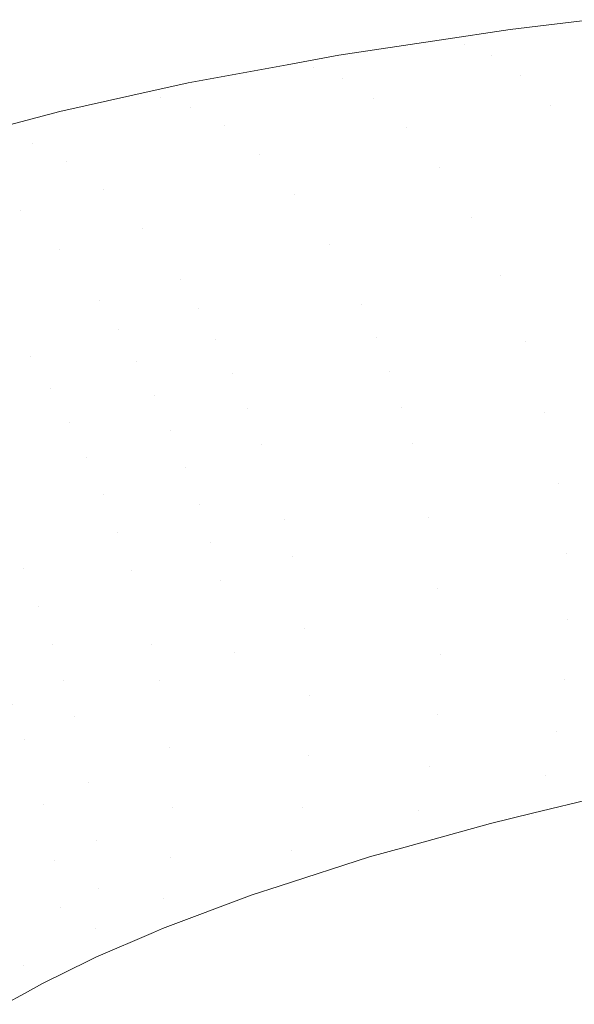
# Model space of a CAD drawing. Header units: centimetres. Extents: x -68 to 68, y -30 to 21.
# Tile 6 of 27: x -61.95 to -59.39, y 16.3 to 20.83. Entities that reach past the tile are written whole.
import ezdxf

# ---------------------------------------------------------------- set-up
doc = ezdxf.new("R2010")
doc.units = ezdxf.units.CM
doc.header["$LTSCALE"] = 2.54
doc.layers.add('Lucido design-1', color=7, linetype='Continuous')

# ---------------------------------------------------------------- blocks, each defined once
blk = doc.blocks.new('Gruppo-1')
at = {"color": 1, "linetype": 'Continuous', "lineweight": 9}
for points, invisible_edges in [([(-59.21, 20.8132, 167.4085), (-59.8994, 20.7229, 167.7486), (-59.7732, 20.669, 167.9667)], 11), ([(-59.6868, 20.79, 167.377), (-59.8994, 20.7229, 167.7486), (-59.21, 20.8132, 167.4085)], 11), ([(-59.7732, 20.669, 167.9667), (-59.0929, 20.7569, 167.6271), (-59.21, 20.8132, 167.4085)], 11), ([(-59.21, 20.8132, 167.4085), (-59.3171, 20.8348, 167.2014), (-59.6868, 20.79, 167.377)], 9), ([(-59.6868, 20.79, 167.377), (-60.0142, 20.741, 167.5417), (-59.8994, 20.7229, 167.7486)], 10), ([(-59.0929, 20.7569, 167.6271), (-59.7732, 20.669, 167.9667), (-59.6392, 20.5764, 168.1887)], 11), ([(-59.6392, 20.5764, 168.1887), (-58.9693, 20.663, 167.8495), (-59.0929, 20.7569, 167.6271)], 11), ([(-59.8994, 20.7229, 167.7486), (-60.5933, 20.6135, 168.1061), (-60.4589, 20.5631, 168.3242)], 11), ([(-60.476, 20.6719, 167.774), (-60.5933, 20.6135, 168.1061), (-59.8994, 20.7229, 167.7486)], 11), ([(-59.8994, 20.7229, 167.7486), (-60.0142, 20.741, 167.5417), (-60.476, 20.6719, 167.774)], 9), ([(-60.4589, 20.5631, 168.3242), (-59.7732, 20.669, 167.9667), (-59.8994, 20.7229, 167.7486)], 11), ([(-60.476, 20.6719, 167.774), (-60.7152, 20.6277, 167.8983), (-60.5933, 20.6135, 168.1061)], 10), ([(-59.7732, 20.669, 167.9667), (-60.4589, 20.5631, 168.3242), (-60.3147, 20.473, 168.5465)], 11), ([(-60.3147, 20.473, 168.5465), (-59.6392, 20.5764, 168.1887), (-59.7732, 20.669, 167.9667)], 11), ([(-58.9693, 20.663, 167.8495), (-59.6392, 20.5764, 168.1887), (-59.5006, 20.4406, 168.407)], 11), ([(-59.5006, 20.4406, 168.407), (-58.8423, 20.5274, 168.0682), (-58.9693, 20.663, 167.8495)], 11), ([(-60.5933, 20.6135, 168.1061), (-60.7152, 20.6277, 167.8983), (-61.1711, 20.5436, 168.1352)], 9), ([(-60.5933, 20.6135, 168.1061), (-61.2987, 20.4779, 168.4769), (-61.1576, 20.4323, 168.6964)], 11), ([(-61.1711, 20.5436, 168.1352), (-61.2987, 20.4779, 168.4769), (-60.5933, 20.6135, 168.1061)], 11), ([(-61.1576, 20.4323, 168.6964), (-60.4589, 20.5631, 168.3242), (-60.5933, 20.6135, 168.1061)], 11), ([(-59.6392, 20.5764, 168.1887), (-60.3147, 20.473, 168.5465), (-60.1645, 20.3381, 168.7651)], 11), ([(-60.1645, 20.3381, 168.7651), (-59.5006, 20.4406, 168.407), (-59.6392, 20.5764, 168.1887)], 11), ([(-61.1711, 20.5436, 168.1352), (-61.4257, 20.4868, 168.2671), (-61.2987, 20.4779, 168.4769)], 10), ([(-60.4589, 20.5631, 168.3242), (-61.1576, 20.4323, 168.6964), (-61.0046, 20.346, 168.9203)], 11), ([(-61.0046, 20.346, 168.9203), (-60.3147, 20.473, 168.5465), (-60.4589, 20.5631, 168.3242)], 11), ([(-58.7162, 20.3481, 168.2744), (-58.8423, 20.5274, 168.0682), (-59.5006, 20.4406, 168.407)], 11), ([(-61.2987, 20.4779, 168.4769), (-61.4257, 20.4868, 168.2671), (-61.7615, 20.412, 168.4412)], 9), ([(-61.2987, 20.4779, 168.4769), (-62.0315, 20.3036, 168.8528), (-61.8878, 20.2642, 169.0765)], 11), ([(-62.0315, 20.3036, 168.8528), (-61.2987, 20.4779, 168.4769), (-61.7615, 20.412, 168.4412)], 11), ([(-61.8878, 20.2642, 169.0765), (-61.1576, 20.4323, 168.6964), (-61.2987, 20.4779, 168.4769)], 11), ([(-60.3147, 20.473, 168.5465), (-61.0046, 20.346, 168.9203), (-60.8433, 20.2135, 169.1407)], 11), ([(-60.8433, 20.2135, 169.1407), (-60.1645, 20.3381, 168.7651), (-60.3147, 20.473, 168.5465)], 11), ([(-59.5006, 20.4406, 168.407), (-60.1645, 20.3381, 168.7651), (-60.0132, 20.1558, 168.9704)], 11), ([(-60.0132, 20.1558, 168.9704), (-59.3622, 20.2593, 168.6125), (-59.5006, 20.4406, 168.407)], 11), ([(-59.5006, 20.4406, 168.407), (-59.3622, 20.2593, 168.6125), (-58.7162, 20.3481, 168.2744)], 11), ([(-61.7615, 20.412, 168.4412), (-62.1589, 20.3074, 168.6392), (-62.0315, 20.3036, 168.8528)], 10), ([(-61.1576, 20.4323, 168.6964), (-61.8878, 20.2642, 169.0765), (-61.7292, 20.1833, 169.3054)], 11), ([(-61.7292, 20.1833, 169.3054), (-61.0046, 20.346, 168.9203), (-61.1576, 20.4323, 168.6964)], 11), ([(-61.0046, 20.346, 168.9203), (-61.7292, 20.1833, 169.3054), (-61.5592, 20.0545, 169.5307)], 11), ([(-61.5592, 20.0545, 169.5307), (-60.8433, 20.2135, 169.1407), (-61.0046, 20.346, 168.9203)], 11), ([(-62.2738, 20.1588, 169.265), (-61.8878, 20.2642, 169.0765), (-62.0315, 20.3036, 168.8528)], 11), ([(-60.1645, 20.3381, 168.7651), (-60.8433, 20.2135, 169.1407), (-60.679, 20.0313, 169.3472)], 11), ([(-60.679, 20.0313, 169.3472), (-60.0132, 20.1558, 168.9704), (-60.1645, 20.3381, 168.7651)], 11), ([(-61.8878, 20.2642, 169.0765), (-62.2738, 20.1588, 169.265), (-62.1151, 20.081, 169.4985)], 11), ([(-62.1151, 20.081, 169.4985), (-61.7292, 20.1833, 169.3054), (-61.8878, 20.2642, 169.0765)], 11), ([(-59.2295, 20.0335, 168.795), (-59.3622, 20.2593, 168.6125), (-60.0132, 20.1558, 168.9704)], 11), ([(-60.8433, 20.2135, 169.1407), (-61.5592, 20.0545, 169.5307), (-61.383, 19.874, 169.7413)], 11), ([(-61.383, 19.874, 169.7413), (-60.679, 20.0313, 169.3472), (-60.8433, 20.2135, 169.1407)], 11), ([(-61.7292, 20.1833, 169.3054), (-62.1151, 20.081, 169.4985), (-61.9428, 19.9546, 169.7284)], 11), ([(-61.9428, 19.9546, 169.7284), (-61.5592, 20.0545, 169.5307), (-61.7292, 20.1833, 169.3054)], 11), ([(-60.0132, 20.1558, 168.9704), (-60.679, 20.0313, 169.3472), (-60.5187, 19.8, 169.5283)], 11), ([(-60.5187, 19.8, 169.5283), (-59.8671, 19.9267, 169.1517), (-60.0132, 20.1558, 168.9704)], 11), ([(-60.0132, 20.1558, 168.9704), (-59.8671, 19.9267, 169.1517), (-59.2295, 20.0335, 168.795)], 11), ([(-62.3585, 19.8317, 169.9262), (-61.9428, 19.9546, 169.7284), (-62.1151, 20.081, 169.4985)], 11), ([(-61.5592, 20.0545, 169.5307), (-61.9428, 19.9546, 169.7284), (-61.7621, 19.7752, 169.9431)], 11), ([(-61.7621, 19.7752, 169.9431), (-61.383, 19.874, 169.7413), (-61.5592, 20.0545, 169.5307)], 11), ([(-60.679, 20.0313, 169.3472), (-61.383, 19.874, 169.7413), (-61.2081, 19.6415, 169.9247)], 11), ([(-61.2081, 19.6415, 169.9247), (-60.5187, 19.8, 169.5283), (-60.679, 20.0313, 169.3472)], 11), ([(-59.1087, 19.7677, 168.9445), (-59.2295, 20.0335, 168.795), (-59.8671, 19.9267, 169.1517)], 11), ([(-61.9428, 19.9546, 169.7284), (-62.3585, 19.8317, 169.9262), (-62.1753, 19.6536, 170.1473)], 11), ([(-62.1753, 19.6536, 170.1473), (-61.7621, 19.7752, 169.9431), (-61.9428, 19.9546, 169.7284)], 11), ([(-59.7332, 19.6558, 169.2984), (-59.8671, 19.9267, 169.1517), (-60.5187, 19.8, 169.5283)], 11), ([(-59.8671, 19.9267, 169.1517), (-59.7332, 19.6558, 169.2984), (-59.1087, 19.7677, 168.9445)], 11), ([(-61.383, 19.874, 169.7413), (-61.7621, 19.7752, 169.9431), (-61.5804, 19.5426, 170.1295)], 11), ([(-61.5804, 19.5426, 170.1295), (-61.2081, 19.6415, 169.9247), (-61.383, 19.874, 169.7413)], 11), ([(-60.5187, 19.8, 169.5283), (-61.2081, 19.6415, 169.9247), (-61.1239, 19.5071, 170.0024)], 11), ([(-60.3701, 19.5244, 169.6728), (-60.5187, 19.8, 169.5283), (-61.1239, 19.5071, 170.0024)], 11), ([(-60.5187, 19.8, 169.5283), (-60.3701, 19.5244, 169.6728), (-59.7332, 19.6558, 169.2984)], 11), ([(-61.7621, 19.7752, 169.9431), (-62.1753, 19.6536, 170.1473), (-62.0815, 19.544, 170.2476)], 11), ([(-61.5804, 19.5426, 170.1295), (-61.7621, 19.7752, 169.9431), (-62.0815, 19.544, 170.2476)], 11), ([(-59.0056, 19.4708, 169.0528), (-59.1087, 19.7677, 168.9445), (-59.7332, 19.6558, 169.2984)], 11), ([(-61.2081, 19.6415, 169.9247), (-61.5804, 19.5426, 170.1295), (-61.4919, 19.4077, 170.2079)], 11), ([(-61.4919, 19.4077, 170.2079), (-61.1239, 19.5071, 170.0024), (-61.2081, 19.6415, 169.9247)], 11), ([(-59.7332, 19.6558, 169.2984), (-60.3701, 19.5244, 169.6728), (-60.3027, 19.3729, 169.7283)], 11), ([(-59.6181, 19.3521, 169.4018), (-59.7332, 19.6558, 169.2984), (-60.3027, 19.3729, 169.7283)], 11), ([(-59.7332, 19.6558, 169.2984), (-59.6181, 19.3521, 169.4018), (-59.0056, 19.4708, 169.0528)], 11), ([(-62.0815, 19.544, 170.2476), (-61.9878, 19.421, 170.3385), (-61.5804, 19.5426, 170.1295)], 11), ([(-61.5804, 19.5426, 170.1295), (-61.9878, 19.421, 170.3385), (-61.8952, 19.2857, 170.4185)], 11), ([(-61.8952, 19.2857, 170.4185), (-61.4919, 19.4077, 170.2079), (-61.5804, 19.5426, 170.1295)], 11), ([(-61.1239, 19.5071, 170.0024), (-61.4919, 19.4077, 170.2079), (-61.4067, 19.2618, 170.2746)], 11), ([(-61.4067, 19.2618, 170.2746), (-61.0432, 19.3621, 170.0688), (-61.1239, 19.5071, 170.0024)], 11), ([(-61.1239, 19.5071, 170.0024), (-61.0432, 19.3621, 170.0688), (-60.3701, 19.5244, 169.6728)], 11), ([(-60.3701, 19.5244, 169.6728), (-61.0432, 19.3621, 170.0688), (-60.9673, 19.2079, 170.1228)], 11), ([(-60.9673, 19.2079, 170.1228), (-60.3027, 19.3729, 169.7283), (-60.3701, 19.5244, 169.6728)], 11), ([(-58.9247, 19.1542, 169.1144), (-59.0056, 19.4708, 169.0528), (-59.6181, 19.3521, 169.4018)], 11), ([(-62.3695, 19.1201, 170.6346), (-61.8952, 19.2857, 170.4185), (-61.9878, 19.421, 170.3385)], 11), ([(-61.4919, 19.4077, 170.2079), (-61.8952, 19.2857, 170.4185), (-61.8051, 19.1391, 170.4859)], 11), ([(-61.8051, 19.1391, 170.4859), (-61.4067, 19.2618, 170.2746), (-61.4919, 19.4077, 170.2079)], 11), ([(-61.0432, 19.3621, 170.0688), (-61.4067, 19.2618, 170.2746), (-61.3259, 19.1064, 170.3282)], 11), ([(-61.3259, 19.1064, 170.3282), (-60.9673, 19.2079, 170.1228), (-61.0432, 19.3621, 170.0688)], 11), ([(-60.2411, 19.2143, 169.7715), (-60.3027, 19.3729, 169.7283), (-60.9673, 19.2079, 170.1228)], 11), ([(-60.3027, 19.3729, 169.7283), (-60.2411, 19.2143, 169.7715), (-59.6181, 19.3521, 169.4018)], 11), ([(-59.6181, 19.3521, 169.4018), (-60.2411, 19.2143, 169.7715), (-60.1859, 19.0504, 169.8017)], 11), ([(-60.1859, 19.0504, 169.8017), (-59.5273, 19.0282, 169.4565), (-59.6181, 19.3521, 169.4018)], 11), ([(-59.6181, 19.3521, 169.4018), (-59.5273, 19.0282, 169.4565), (-58.9247, 19.1542, 169.1144)], 11), ([(-61.8952, 19.2857, 170.4185), (-62.3695, 19.1201, 170.6346), (-62.2744, 18.973, 170.7039)], 11), ([(-62.2744, 18.973, 170.7039), (-61.8051, 19.1391, 170.4859), (-61.8952, 19.2857, 170.4185)], 11), ([(-61.4067, 19.2618, 170.2746), (-61.8051, 19.1391, 170.4859), (-61.7188, 18.9828, 170.5395)], 11), ([(-61.7188, 18.9828, 170.5395), (-61.3259, 19.1064, 170.3282), (-61.4067, 19.2618, 170.2746)], 11), ([(-60.9673, 19.2079, 170.1228), (-60.8971, 19.0462, 170.1635), (-60.2411, 19.2143, 169.7715)], 11), ([(-60.1859, 19.0504, 169.8017), (-60.2411, 19.2143, 169.7715), (-60.8971, 19.0462, 170.1635)], 11), ([(-60.9673, 19.2079, 170.1228), (-61.3259, 19.1064, 170.3282), (-61.2505, 18.9434, 170.3678)], 11), ([(-61.2505, 18.9434, 170.3678), (-60.8971, 19.0462, 170.1635), (-60.9673, 19.2079, 170.1228)], 11), ([(-61.8051, 19.1391, 170.4859), (-62.2744, 18.973, 170.7039), (-62.1817, 18.8162, 170.7582)], 11), ([(-62.1817, 18.8162, 170.7582), (-61.7188, 18.9828, 170.5395), (-61.8051, 19.1391, 170.4859)], 11), ([(-58.869, 18.8313, 169.1278), (-58.9247, 19.1542, 169.1144), (-59.5273, 19.0282, 169.4565)], 11), ([(-61.3259, 19.1064, 170.3282), (-61.7188, 18.9828, 170.5395), (-61.6375, 18.8187, 170.5783)], 11), ([(-61.6375, 18.8187, 170.5783), (-61.2505, 18.9434, 170.3678), (-61.3259, 19.1064, 170.3282)], 11), ([(-60.8971, 19.0462, 170.1635), (-61.2505, 18.9434, 170.3678), (-61.1817, 18.7747, 170.3929)], 11), ([(-61.1817, 18.7747, 170.3929), (-60.8336, 18.879, 170.1903), (-60.8971, 19.0462, 170.1635)], 11), ([(-60.8971, 19.0462, 170.1635), (-60.8336, 18.879, 170.1903), (-60.1859, 19.0504, 169.8017)], 11), ([(-60.1378, 18.8831, 169.8188), (-60.1859, 19.0504, 169.8017), (-60.8336, 18.879, 170.1903)], 11), ([(-60.1859, 19.0504, 169.8017), (-60.1378, 18.8831, 169.8188), (-59.5273, 19.0282, 169.4565)], 11), ([(-59.4641, 18.6983, 169.4611), (-59.5273, 19.0282, 169.4565), (-60.1378, 18.8831, 169.8188)], 11), ([(-59.5273, 19.0282, 169.4565), (-59.4641, 18.6983, 169.4611), (-58.869, 18.8313, 169.1278)], 11), ([(-61.7188, 18.9828, 170.5395), (-62.1817, 18.8162, 170.7582), (-62.0928, 18.6516, 170.7965)], 11), ([(-62.0928, 18.6516, 170.7965), (-61.6375, 18.8187, 170.5783), (-61.7188, 18.9828, 170.5395)], 11), ([(-61.2505, 18.9434, 170.3678), (-61.6375, 18.8187, 170.5783), (-61.5621, 18.6489, 170.6017)], 11), ([(-61.5621, 18.6489, 170.6017), (-61.1817, 18.7747, 170.3929), (-61.2505, 18.9434, 170.3678)], 11), ([(-61.1202, 18.6025, 170.4031), (-60.7774, 18.7082, 170.203), (-60.8336, 18.879, 170.1903), (-61.1817, 18.7747, 170.3929)], 15), ([(-60.8336, 18.879, 170.1903), (-60.7774, 18.7082, 170.203), (-60.1378, 18.8831, 169.8188)], 11), ([(-60.1378, 18.8831, 169.8188), (-60.7774, 18.7082, 170.203), (-60.7291, 18.5362, 170.2016)], 11), ([(-60.0645, 18.5462, 169.8137), (-60.1378, 18.8831, 169.8188), (-60.7291, 18.5362, 170.2016)], 11), ([(-60.1378, 18.8831, 169.8188), (-60.0645, 18.5462, 169.8137), (-59.4641, 18.6983, 169.4611)], 11), ([(-61.6375, 18.8187, 170.5783), (-62.0928, 18.6516, 170.7965), (-62.0089, 18.4815, 170.8182)], 11), ([(-62.0089, 18.4815, 170.8182), (-61.5621, 18.6489, 170.6017), (-61.6375, 18.8187, 170.5783)], 11), ([(-58.8392, 18.5152, 169.0953), (-58.869, 18.8313, 169.1278), (-59.4641, 18.6983, 169.4611)], 11), ([(-61.1817, 18.7747, 170.3929), (-61.5621, 18.6489, 170.6017), (-61.4938, 18.4756, 170.6094)], 11), ([(-61.4938, 18.4756, 170.6094), (-61.1202, 18.6025, 170.4031), (-61.1817, 18.7747, 170.3929)], 11), ([(-60.7291, 18.5362, 170.2016), (-60.7774, 18.7082, 170.203), (-61.1202, 18.6025, 170.4031)], 11), ([(-59.4294, 18.3763, 169.4186), (-59.4641, 18.6983, 169.4611), (-60.0645, 18.5462, 169.8137)], 11), ([(-59.4641, 18.6983, 169.4611), (-59.4294, 18.3763, 169.4186), (-58.8392, 18.5152, 169.0953)], 11), ([(-61.5621, 18.6489, 170.6017), (-62.0089, 18.4815, 170.8182), (-61.9311, 18.3081, 170.8231)], 11), ([(-61.9311, 18.3081, 170.8231), (-61.4938, 18.4756, 170.6094), (-61.5621, 18.6489, 170.6017)], 11), ([(-61.0666, 18.429, 170.3988), (-61.1202, 18.6025, 170.4031), (-61.4938, 18.4756, 170.6094)], 11), ([(-61.1202, 18.6025, 170.4031), (-61.0666, 18.429, 170.3988), (-60.7291, 18.5362, 170.2016)], 11), ([(-60.6891, 18.3648, 170.1866), (-60.7291, 18.5362, 170.2016), (-61.0666, 18.429, 170.3988)], 11), ([(-60.7291, 18.5362, 170.2016), (-60.6891, 18.3648, 170.1866), (-60.0645, 18.5462, 169.8137)], 11), ([(-60.0224, 18.2186, 169.7598), (-60.0645, 18.5462, 169.8137), (-60.6891, 18.3648, 170.1866)], 11), ([(-60.0645, 18.5462, 169.8137), (-60.0224, 18.2186, 169.7598), (-59.4294, 18.3763, 169.4186)], 11), ([(-58.8338, 18.2169, 169.0226), (-58.8392, 18.5152, 169.0953), (-59.4294, 18.3763, 169.4186)], 11), ([(-62.1885, 18.197, 170.9292), (-61.9311, 18.3081, 170.8231), (-62.0089, 18.4815, 170.8182)], 11), ([(-61.4938, 18.4756, 170.6094), (-61.9311, 18.3081, 170.8231), (-61.8604, 18.134, 170.8115)], 11), ([(-61.8604, 18.134, 170.8115), (-61.4333, 18.3012, 170.6017), (-61.4938, 18.4756, 170.6094)], 11), ([(-61.4938, 18.4756, 170.6094), (-61.4333, 18.3012, 170.6017), (-61.0666, 18.429, 170.3988)], 11), ([(-61.0214, 18.2564, 170.3803), (-61.0666, 18.429, 170.3988), (-61.4333, 18.3012, 170.6017)], 11), ([(-61.0666, 18.429, 170.3988), (-61.0214, 18.2564, 170.3803), (-60.6891, 18.3648, 170.1866)], 11), ([(-60.6342, 18.0321, 170.1191), (-60.6891, 18.3648, 170.1866), (-61.0214, 18.2564, 170.3803)], 11), ([(-60.6891, 18.3648, 170.1866), (-60.6342, 18.0321, 170.1191), (-60.0224, 18.2186, 169.7598)], 11), ([(-59.4218, 18.0742, 169.3353), (-59.4294, 18.3763, 169.4186), (-60.0224, 18.2186, 169.7598)], 11), ([(-59.4294, 18.3763, 169.4186), (-59.4218, 18.0742, 169.3353), (-58.8338, 18.2169, 169.0226)], 11), ([(-61.9311, 18.3081, 170.8231), (-62.1885, 18.197, 170.9292), (-62.1108, 18.0239, 170.9155)], 11), ([(-62.1108, 18.0239, 170.9155), (-61.8604, 18.134, 170.8115), (-61.9311, 18.3081, 170.8231)], 11), ([(-61.4333, 18.3012, 170.6017), (-61.8604, 18.134, 170.8115), (-61.7974, 17.9613, 170.7841)], 11), ([(-61.7974, 17.9613, 170.7841), (-61.381, 18.1279, 170.5792), (-61.4333, 18.3012, 170.6017)], 11), ([(-61.4333, 18.3012, 170.6017), (-61.381, 18.1279, 170.5792), (-61.0214, 18.2564, 170.3803)], 11), ([(-61.0214, 18.2564, 170.3803), (-61.381, 18.1279, 170.5792), (-61.3373, 17.9578, 170.5428)], 11), ([(-60.9567, 17.9218, 170.3046), (-61.0214, 18.2564, 170.3803), (-61.3373, 17.9578, 170.5428)], 11), ([(-61.0214, 18.2564, 170.3803), (-60.9567, 17.9218, 170.3046), (-60.6342, 18.0321, 170.1191)], 11), ([(-60.0099, 17.9128, 169.6645), (-60.0224, 18.2186, 169.7598), (-60.6342, 18.0321, 170.1191)], 11), ([(-60.0224, 18.2186, 169.7598), (-60.0099, 17.9128, 169.6645), (-59.4218, 18.0742, 169.3353)], 11), ([(-58.8502, 17.9451, 168.917), (-58.8338, 18.2169, 169.0226), (-59.4218, 18.0742, 169.3353)], 11), ([(-61.8604, 18.134, 170.8115), (-62.1108, 18.0239, 170.9155), (-62.0404, 17.8527, 170.8852)], 11), ([(-62.0404, 17.8527, 170.8852), (-61.7974, 17.9613, 170.7841), (-61.8604, 18.134, 170.8115)], 11), ([(-61.3373, 17.9578, 170.5428), (-61.381, 18.1279, 170.5792), (-61.7974, 17.9613, 170.7841)], 11), ([(-59.4381, 17.8005, 169.2195), (-59.4218, 18.0742, 169.3353), (-60.0099, 17.9128, 169.6645)], 11), ([(-59.4218, 18.0742, 169.3353), (-59.4381, 17.8005, 169.2195), (-58.8502, 17.9451, 168.917)], 11), ([(-60.6115, 17.7233, 170.0089), (-60.6342, 18.0321, 170.1191), (-60.9567, 17.9218, 170.3046)], 11), ([(-60.6342, 18.0321, 170.1191), (-60.6115, 17.7233, 170.0089), (-60.0099, 17.9128, 169.6645)], 11), ([(-61.7974, 17.9613, 170.7841), (-62.0404, 17.8527, 170.8852), (-61.9777, 17.6855, 170.8397)], 11), ([(-61.9777, 17.6855, 170.8397), (-61.7426, 17.7923, 170.7418), (-61.7974, 17.9613, 170.7841)], 11), ([(-61.7974, 17.9613, 170.7841), (-61.7426, 17.7923, 170.7418), (-61.3373, 17.9578, 170.5428)], 11), ([(-61.3022, 17.7928, 170.4937), (-61.3373, 17.9578, 170.5428), (-61.7426, 17.7923, 170.7418)], 11), ([(-61.3373, 17.9578, 170.5428), (-61.3022, 17.7928, 170.4937), (-60.9567, 17.9218, 170.3046)], 11), ([(-58.8844, 17.7046, 168.7872), (-58.8502, 17.9451, 168.917), (-59.4381, 17.8005, 169.2195)], 11), ([(-60.9567, 17.9218, 170.3046), (-61.3022, 17.7928, 170.4937), (-61.2571, 17.4844, 170.3631)], 11), ([(-61.2571, 17.4844, 170.3631), (-60.6115, 17.7233, 170.0089), (-60.9567, 17.9218, 170.3046)], 11), ([(-60.0235, 17.6376, 169.537), (-60.0099, 17.9128, 169.6645), (-60.6115, 17.7233, 170.0089)], 11), ([(-60.0099, 17.9128, 169.6645), (-60.0235, 17.6376, 169.537), (-59.4381, 17.8005, 169.2195)], 11), ([(-61.9232, 17.5242, 170.7804), (-61.6962, 17.6289, 170.6863), (-61.7426, 17.7923, 170.7418), (-61.9777, 17.6855, 170.8397)], 15), ([(-61.7426, 17.7923, 170.7418), (-61.6962, 17.6289, 170.6863), (-61.3022, 17.7928, 170.4937)], 11), ([(-61.2571, 17.4844, 170.3631), (-61.3022, 17.7928, 170.4937), (-61.6962, 17.6289, 170.6863)], 11), ([(-59.4739, 17.5604, 169.0804), (-59.4381, 17.8005, 169.2195), (-60.0235, 17.6376, 169.537)], 11), ([(-59.4381, 17.8005, 169.2195), (-59.4739, 17.5604, 169.0804), (-58.8844, 17.7046, 168.7872)], 11), ([(-60.6171, 17.4477, 169.8666), (-60.6115, 17.7233, 170.0089), (-61.2571, 17.4844, 170.3631)], 11), ([(-60.6115, 17.7233, 170.0089), (-60.6171, 17.4477, 169.8666), (-60.0235, 17.6376, 169.537)], 11), ([(-62.1792, 17.3953, 170.8675), (-61.9232, 17.5242, 170.7804), (-61.9777, 17.6855, 170.8397)], 11), ([(-58.9323, 17.4978, 168.6413), (-58.8844, 17.7046, 168.7872), (-59.4739, 17.5604, 169.0804)], 11), ([(-61.6286, 17.3251, 170.5415), (-61.6962, 17.6289, 170.6863), (-61.9232, 17.5242, 170.7804)], 11), ([(-61.6962, 17.6289, 170.6863), (-61.6286, 17.3251, 170.5415), (-61.2571, 17.4844, 170.3631)], 11), ([(-60.0585, 17.3982, 169.3871), (-60.0235, 17.6376, 169.537), (-60.6171, 17.4477, 169.8666)], 11), ([(-60.0235, 17.6376, 169.537), (-60.0585, 17.3982, 169.3871), (-59.4739, 17.5604, 169.0804)], 11), ([(-59.5246, 17.3555, 168.9266), (-59.4739, 17.5604, 169.0804), (-60.0585, 17.3982, 169.3871)], 11), ([(-59.4739, 17.5604, 169.0804), (-59.5246, 17.3555, 168.9266), (-58.9323, 17.4978, 168.6413)], 11), ([(-61.8388, 17.2257, 170.6273), (-61.9232, 17.5242, 170.7804), (-62.1792, 17.3953, 170.8675)], 11), ([(-61.9232, 17.5242, 170.7804), (-61.8388, 17.2257, 170.6273), (-61.6286, 17.3251, 170.5415)], 11), ([(-59.1218, 17.2949, 168.5468), (-58.9323, 17.4978, 168.6413), (-59.5246, 17.3555, 168.9266)], 11), ([(-61.2427, 17.2119, 170.2), (-61.2571, 17.4844, 170.3631), (-61.6286, 17.3251, 170.5415)], 11), ([(-61.2571, 17.4844, 170.3631), (-61.2427, 17.2119, 170.2), (-60.6171, 17.4477, 169.8666)], 11), ([(-60.6462, 17.2101, 169.703), (-60.6171, 17.4477, 169.8666), (-61.2427, 17.2119, 170.2)], 11), ([(-60.6171, 17.4477, 169.8666), (-60.6462, 17.2101, 169.703), (-60.0585, 17.3982, 169.3871)], 11), ([(-62.1792, 17.3953, 170.8675), (-62.0725, 17.1055, 170.7058), (-61.8388, 17.2257, 170.6273)], 11), ([(-60.1097, 17.1958, 169.2241), (-60.0585, 17.3982, 169.3871), (-60.6462, 17.2101, 169.703)], 11), ([(-60.0585, 17.3982, 169.3871), (-60.1097, 17.1958, 169.2241), (-59.5246, 17.3555, 168.9266)], 11), ([(-59.7776, 17.1367, 168.859), (-59.5246, 17.3555, 168.9266), (-60.1097, 17.1958, 169.2241)], 11), ([(-59.7776, 17.1367, 168.859), (-59.5846, 17.1833, 168.7671), (-59.5246, 17.3555, 168.9266)], 10), ([(-59.5246, 17.3555, 168.9266), (-59.5846, 17.1833, 168.7671), (-59.1218, 17.2949, 168.5468)], 9), ([(-61.5922, 17.0591, 170.3634), (-61.6286, 17.3251, 170.5415), (-61.8388, 17.2257, 170.6273)], 11), ([(-61.6286, 17.3251, 170.5415), (-61.5922, 17.0591, 170.3634), (-61.2427, 17.2119, 170.2)], 11), ([(-61.7857, 16.9658, 170.4405), (-61.8388, 17.2257, 170.6273), (-62.0725, 17.1055, 170.7058)], 11), ([(-61.8388, 17.2257, 170.6273), (-61.7857, 16.9658, 170.4405), (-61.5922, 17.0591, 170.3634)], 11), ([(-61.2538, 16.9799, 170.0167), (-61.2427, 17.2119, 170.2), (-61.5922, 17.0591, 170.3634)], 11), ([(-61.2427, 17.2119, 170.2), (-61.2538, 16.9799, 170.0167), (-60.6462, 17.2101, 169.703)], 11), ([(-60.6931, 17.0114, 169.5281), (-60.6462, 17.2101, 169.703), (-61.2538, 16.9799, 170.0167)], 11), ([(-60.6462, 17.2101, 169.703), (-60.6931, 17.0114, 169.5281), (-60.1097, 17.1958, 169.2241)], 11), ([(-60.3353, 16.982, 169.1383), (-60.1097, 17.1958, 169.2241), (-60.6931, 17.0114, 169.5281)], 11), ([(-60.3353, 16.982, 169.1383), (-60.1715, 17.0274, 169.0563), (-60.1097, 17.1958, 169.2241)], 10), ([(-60.1097, 17.1958, 169.2241), (-60.1715, 17.0274, 169.0563), (-59.7776, 17.1367, 168.859)], 9), ([(-62.0725, 17.1055, 170.7058), (-61.9971, 16.8555, 170.5098), (-61.7857, 16.9658, 170.4405)], 11), ([(-61.5828, 16.8347, 170.1657), (-61.5922, 17.0591, 170.3634), (-61.7857, 16.9658, 170.4405)], 11), ([(-61.5922, 17.0591, 170.3634), (-61.5828, 16.8347, 170.1657), (-61.2538, 16.9799, 170.0167)], 11), ([(-61.2538, 16.9799, 170.0167), (-61.2851, 16.7887, 169.8242), (-60.6931, 17.0114, 169.5281)], 11), ([(-60.8759, 16.8077, 169.4119), (-60.6931, 17.0114, 169.5281), (-61.2851, 16.7887, 169.8242)], 11), ([(-60.8759, 16.8077, 169.4119), (-60.7521, 16.8476, 169.3492), (-60.6931, 17.0114, 169.5281)], 10), ([(-60.6931, 17.0114, 169.5281), (-60.7521, 16.8476, 169.3492), (-60.3353, 16.982, 169.1383)], 9), ([(-61.7604, 16.7482, 170.2342), (-61.7857, 16.9658, 170.4405), (-61.9971, 16.8555, 170.5098)], 11), ([(-61.7857, 16.9658, 170.4405), (-61.7604, 16.7482, 170.2342), (-61.5828, 16.8347, 170.1657)], 11), ([(-61.2851, 16.7887, 169.8242), (-61.2538, 16.9799, 170.0167), (-61.5828, 16.8347, 170.1657)], 11), ([(-61.9971, 16.8555, 170.5098), (-61.9502, 16.6483, 170.2945), (-61.7604, 16.7482, 170.2342)], 11), ([(-61.5952, 16.6518, 169.9599), (-61.5828, 16.8347, 170.1657), (-61.7604, 16.7482, 170.2342)], 11), ([(-61.5828, 16.8347, 170.1657), (-61.5952, 16.6518, 169.9599), (-61.2851, 16.7887, 169.8242)], 11), ([(-61.2851, 16.7887, 169.8242), (-61.5952, 16.6518, 169.9599), (-61.5961, 16.5204, 169.7441)], 11), ([(-61.5961, 16.5204, 169.7441), (-61.3309, 16.6347, 169.6297), (-61.2851, 16.7887, 169.8242)], 10), ([(-61.2851, 16.7887, 169.8242), (-61.3309, 16.6347, 169.6297), (-61.2885, 16.653, 169.6114)], 9), ([(-61.2851, 16.7887, 169.8242), (-61.2885, 16.653, 169.6114), (-60.8759, 16.8077, 169.4119)], 9), ([(-61.7604, 16.7482, 170.2342), (-61.9502, 16.6483, 170.2945), (-61.9275, 16.4827, 170.0724)], 11), ([(-61.9275, 16.4827, 170.0724), (-61.5952, 16.6518, 169.9599), (-61.7604, 16.7482, 170.2342)], 11), ([(-61.9275, 16.4827, 170.0724), (-61.9502, 16.6483, 170.2945), (-62.1554, 16.5296, 170.3398)], 11), ([(-61.5952, 16.6518, 169.9599), (-61.9275, 16.4827, 170.0724), (-61.8417, 16.3996, 169.83)], 11), ([(-61.8417, 16.3996, 169.83), (-61.6239, 16.5067, 169.7538), (-61.5952, 16.6518, 169.9599)], 10), ([(-61.5952, 16.6518, 169.9599), (-61.6239, 16.5067, 169.7538), (-61.5961, 16.5204, 169.7441)], 9), ([(-62.1554, 16.5296, 170.3398), (-62.1042, 16.3802, 170.1099), (-61.9275, 16.4827, 170.0724)], 11), ([(-61.9275, 16.4827, 170.0724), (-62.1042, 16.3802, 170.1099), (-62.0144, 16.304, 169.8732)], 11), ([(-62.0144, 16.304, 169.8732), (-61.9241, 16.354, 169.8506), (-61.9275, 16.4827, 170.0724)], 10), ([(-61.9275, 16.4827, 170.0724), (-61.9241, 16.354, 169.8506), (-61.8417, 16.3996, 169.83)], 9)]:
    blk.add_3dface(points, dxfattribs=dict(at, invisible_edges=invisible_edges))

msp = doc.modelspace()

# ---------------------------------------------------------------- block references
at = {"layer": 'Lucido design-1', "color": 1, "true_color": 0xff0000}
msp.add_blockref('Gruppo-1', (0, 0), dxfattribs=at)

doc.saveas('drawing.dxf')
